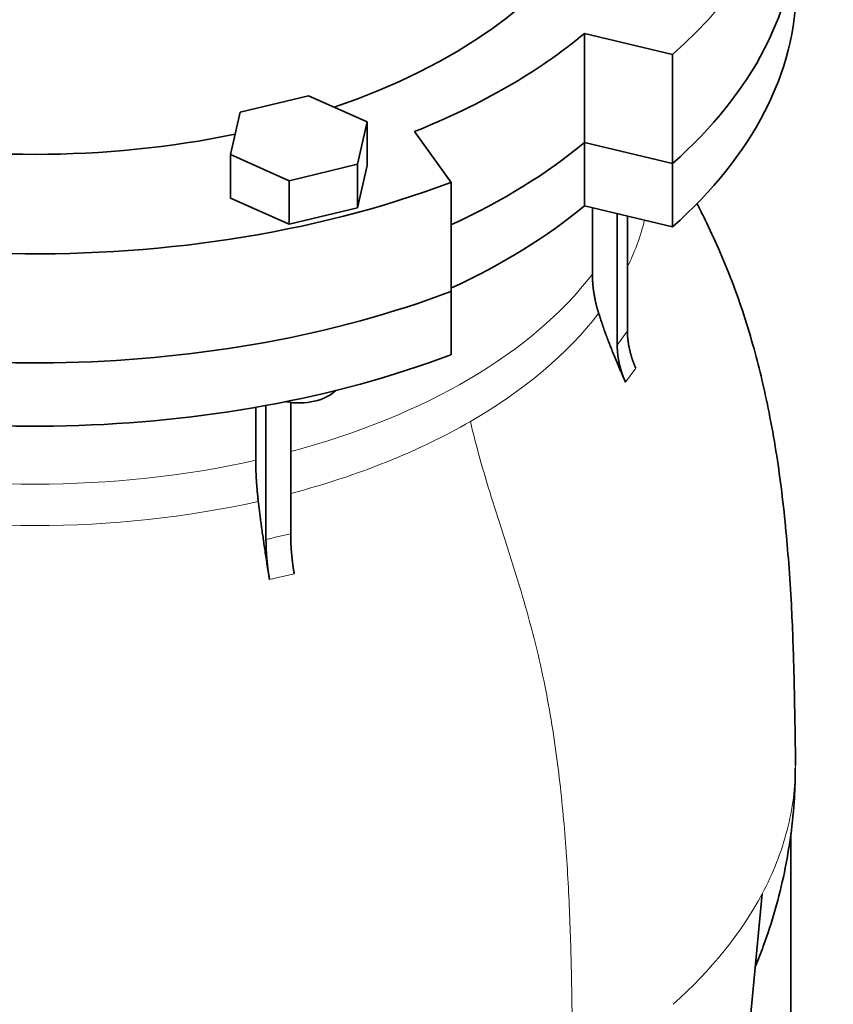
# Model space of a CAD drawing. Header units: millimetres. Extents: x 432 to 1317, y -1117 to 1316.
# Tile 10 of 26: x 1164 to 1317, y -525 to -341. Entities that reach past the tile are written whole.
import ezdxf

# ---------------------------------------------------------------- set-up
doc = ezdxf.new("R2010")
doc.units = ezdxf.units.MM
doc.layers.add('VSI344-454_FLANG', color=7, linetype='Continuous')
doc.layers.add('VSI344-454_TESTA', color=7, linetype='Continuous')

# ---------------------------------------------------------------- blocks, each defined once
blk = doc.blocks.new('SE4')
at = {"layer": 'VSI344-454_FLANG', "color": 7, "linetype": 'Continuous', "lineweight": 35}
for p, q in [((1269.93, -343.11), (1286.42, -347.06)), ((1269.93, -363.53), (1269.93, -343.11)), ((1286.42, -347.06), (1286.42, -367.47)), ((1218.25, -354.81), (1205.44, -357.88)), ((1229.24, -359.68), (1218.25, -354.81)), ((1205.44, -357.88), (1203.64, -365.81)), ((1227.43, -367.62), (1229.24, -359.68)), ((1229.24, -359.68), (1229.24, -367.85)), ((1244.94, -371.01), (1238.11, -361.49)), ((1269.93, -363.53), (1286.42, -367.47)), ((1203.64, -365.81), (1203.64, -373.97)), ((1203.64, -365.81), (1214.63, -370.68)), ((1214.63, -370.68), (1227.43, -367.62)), ((1227.43, -367.62), (1227.43, -375.78)), ((1227.43, -375.78), (1229.24, -367.85)), ((1214.63, -370.68), (1214.63, -378.84)), ((1244.94, -371.01), (1244.94, -391.42)), ((1203.64, -373.97), (1214.63, -378.84)), ((1214.63, -378.84), (1227.43, -375.78))]:
    blk.add_line(p, q, dxfattribs=at)
for centre, major_axis, start_param, end_param in [((1167.07, -302.1), (-110.25, 0), 2.103318, 6.283185), ((1167.07, -302.1), (142.5, 0), 2.772791, 5.290477), ((1167.07, -302.1), (-142.5, 0), 2.563505, 3.510394), ((1167.07, -322.51), (142.5, 0), 3.141593, 5.290477), ((1167.07, -322.51), (-142.5, 0), 2.563505, 3.141593), ((1167.07, -302.1), (125, 0), 5.316801, 5.678774), ((1167.07, -302.1), (-110.25, 0), 1.224323, 1.91727), ((1167.07, -322.51), (125, 0), 5.384862, 5.678774)]:
    blk.add_ellipse(centre, major_axis=major_axis, ratio=0.57735, start_param=start_param, end_param=end_param, dxfattribs=at)
at = {"layer": 'VSI344-454_TESTA', "color": 7, "linetype": 'Continuous', "lineweight": 35}
for p, q in [((1286.42, -367.47), (1269.93, -363.53)), ((1269.93, -363.53), (1269.93, -375.37)), ((1286.42, -367.47), (1286.42, -379.31)), ((1286.42, -379.31), (1269.93, -375.37)), ((1271.41, -375.72), (1271.41, -388.17)), ((1276.06, -376.83), (1276.06, -401.46)), ((1277.97, -377.29), (1277.97, -398.79)), ((1244.94, -403.26), (1244.94, -391.42)), ((1210.3, -412.65), (1210.3, -437.86)), ((1214.92, -412.09), (1214.92, -436.75)), ((1208.38, -413.09), (1208.38, -423)), ((1308.57, -553.58), (1308.57, -492.86)), ((1299.29, -545.28), (1303.19, -504.14))]:
    blk.add_line(p, q, dxfattribs=at)
at = {"layer": 'VSI344-454_TESTA', "color": 4, "linetype": 'Continuous', "lineweight": 9}
for p, q in [((1276.06, -401.46), (1277.97, -398.79)), ((1277.62, -408.41), (1279.53, -405.75)), ((1210.95, -445.34), (1215.57, -444.24))]:
    blk.add_line(p, q, dxfattribs=at)
at = {"layer": 'VSI344-454_TESTA', "color": 7, "linetype": 'Continuous', "lineweight": 35}
for centre, major_axis, start_param, end_param in [((1167.07, -322.51), (142.5, 0), 3.141593, 5.290477), ((1167.07, -322.51), (-142.5, 0), 2.563505, 3.141593), ((1167.07, -334.35), (142.5, 0), 3.141593, 5.290477), ((1167.07, -334.35), (-142.5, 0), 2.563505, 3.141593), ((1167.07, -322.51), (125, 0), 5.384862, 5.678774), ((1167.07, -334.35), (125, 0), 5.384862, 5.678774), ((1216.44, -407.65), (-8, 0), 1.255839, 2.627445)]:
    blk.add_ellipse(centre, major_axis=major_axis, ratio=0.57735, start_param=start_param, end_param=end_param, dxfattribs=at)
at = {"layer": 'VSI344-454_TESTA', "color": 4, "linetype": 'Continuous', "lineweight": 9}
for centre, major_axis, start_param, end_param in [((1167.07, -368.68), (-115.26, 0), 2.872005, 3.000264), ((1167.07, -361.65), (114, 0), 5.145662, 5.868555), ((1167.07, -368.68), (115.26, 0), 5.497787, 5.868795), ((1167.07, -368.68), (115.26, 0), 5.1409, 5.497787), ((1167.07, -361.65), (114, 0), 4.341621, 5.083156), ((1167.07, -368.68), (-115.26, 0), 1.199788, 1.941804), ((1167.07, -480.07), (142.36, 0), 5.707705, 5.986003)]:
    blk.add_ellipse(centre, major_axis=major_axis, ratio=0.57735, start_param=start_param, end_param=end_param, dxfattribs=at)
at = {"layer": 'VSI344-454_TESTA', "color": 7, "linetype": 'Continuous', "lineweight": 35}
for points, degree, knots in [([(1309.42, -480.1), (1309.42, -479.24), (1309.42, -477.31), (1309.37, -474.08), (1309.31, -470.85), (1309.23, -466.99), (1309.13, -462.13), (1308.95, -456.16), (1308.65, -449.52), (1308.21, -442.62), (1307.59, -435.27), (1306.81, -428.28), (1305.79, -421.14), (1304.6, -414.45), (1303.22, -408.06), (1301.66, -401.95), (1299.8, -395.74), (1297.58, -389.47), (1295.13, -383.53), (1292.88, -378.69), (1291.47, -375.89), (1290.94, -374.86)], 3, [0, 0, 0, 0, 0.0156708, 0.0417553, 0.0663275, 0.0906856, 0.1325071, 0.1748545, 0.2186779, 0.2729195, 0.3197465, 0.3702014, 0.4144989, 0.4626296, 0.5031296, 0.5414952, 0.5841613, 0.6275964, 0.6694384, 0.7075969, 0.7300944, 0.7300944, 0.7300944, 0.7300944]), ([(1271.41, -388.17), (1271.41, -389.95), (1271.71, -391.79), (1272, -393.63), (1272.58, -395.48)], 2, [0, 0, 0, 0.5, 0.5, 1, 1, 1]), ([(1277.62, -408.41), (1277.43, -407.97), (1277.05, -407.11), (1276.5, -405.84), (1275.98, -404.62), (1275.49, -403.43), (1275.03, -402.3), (1274.6, -401.2), (1274.19, -400.15), (1273.82, -399.13), (1273.47, -398.16), (1273.15, -397.23), (1272.85, -396.34), (1272.67, -395.76), (1272.58, -395.48)], 3, [0, 0, 0, 0, 0.102224, 0.200826, 0.295868, 0.387409, 0.475507, 0.560216, 0.641588, 0.719673, 0.794516, 0.86616, 0.934643, 1, 1, 1, 1]), ([(1277.97, -398.79), (1277.97, -400.49), (1278.37, -402.25), (1278.76, -404.01), (1279.53, -405.75)], 2, [0, 0, 0, 0.5, 0.5, 1, 1, 1]), ([(1277.62, -408.41), (1276.85, -406.67), (1276.45, -404.91), (1276.06, -403.15), (1276.06, -401.46)], 2, [0, 0, 0, 0.5, 0.5, 1, 1, 1]), ([(1208.38, -423), (1208.38, -424.78), (1208.5, -426.72), (1208.62, -428.66), (1208.86, -430.7)], 2, [0, 0, 0, 0.5, 0.5, 1, 1, 1]), ([(1210.95, -445.34), (1210.87, -444.84), (1210.71, -443.85), (1210.48, -442.39), (1210.27, -440.99), (1210.07, -439.64), (1209.87, -438.35), (1209.7, -437.11), (1209.53, -435.92), (1209.37, -434.78), (1209.23, -433.69), (1209.1, -432.65), (1208.97, -431.66), (1208.9, -431.02), (1208.86, -430.7)], 3, [0, 0, 0, 0, 0.102223, 0.200825, 0.295867, 0.387408, 0.475506, 0.560215, 0.641587, 0.719672, 0.794515, 0.866159, 0.934642, 1, 1, 1, 1]), ([(1210.95, -445.34), (1210.63, -443.34), (1210.46, -441.45), (1210.3, -439.56), (1210.3, -437.86)], 2, [0, 0, 0, 0.500133, 0.500133, 1, 1, 1]), ([(1214.92, -436.75), (1214.92, -438.45), (1215.08, -440.34), (1215.25, -442.23), (1215.57, -444.24)], 2, [0, 0, 0, 0.499868, 0.499868, 1, 1, 1]), ([(1301.97, -517.68), (1302.47, -516.44), (1303.82, -512.95), (1305.71, -507.13), (1307.43, -500.16), (1308.62, -493.21), (1309.3, -486.51), (1309.37, -482.58), (1309.39, -480.55)], 3, [0.3334006, 0.3334006, 0.3334006, 0.3334006, 0.4028756, 0.527997, 0.6517976, 0.7744599, 0.8961594, 0.9934778, 0.9934778, 0.9934778, 0.9934778])]:
    blk.add_open_spline(points, degree=degree, knots=knots, dxfattribs=at)
at = {"layer": 'VSI344-454_TESTA', "color": 4, "linetype": 'Continuous', "lineweight": 9}
for points, knots in [([(1248.57, -415.74), (1249.61, -420.31), (1252.41, -429.96), (1257.54, -445.3), (1261.91, -461.18), (1264.56, -476.2), (1266.13, -490.29), (1267.02, -503.84), (1267.49, -517.08), (1267.63, -528.41), (1267.73, -535.45), (1267.73, -538.19)], [0, 0, 0, 0, 0.117079, 0.240569, 0.360617, 0.476421, 0.590288, 0.703407, 0.816259, 0.929029, 1, 1, 1, 1]), ([(1210.3, -437.86), (1210.3, -437.86), (1210.3, -437.86), (1210.3, -437.86), (1211.08, -437.64), (1212.62, -437.25), (1214.16, -436.91), (1214.92, -436.75), (1214.92, -436.75), (1214.92, -436.75), (1214.92, -436.75)], [0, 0, 0, 0, 0.000018, 0.000018, 0.000018, 0.5, 0.999982, 0.999982, 0.999982, 1, 1, 1, 1]), ([(1309.43, -480.1), (1309.42, -484.16), (1308.9, -488.22), (1306.81, -496.26), (1305.25, -500.25), (1303.19, -504.14)], [0.5005768, 0.5005768, 0.5005768, 0.5005768, 0.75, 0.75, 1, 1, 1, 1])]:
    blk.add_open_spline(points, degree=3, knots=knots, dxfattribs=at)
blk.add_rational_spline([(1024.72, -480.08), (1024.73, -545.93), (1118.03, -574.7), (1208.76, -558.66)], [0.668620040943, 0.547042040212, 0.657502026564, 1], degree=3, dxfattribs=at)

msp = doc.modelspace()

# ---------------------------------------------------------------- block references
msp.add_blockref('SE4', (0, 0))

doc.saveas('drawing.dxf')
